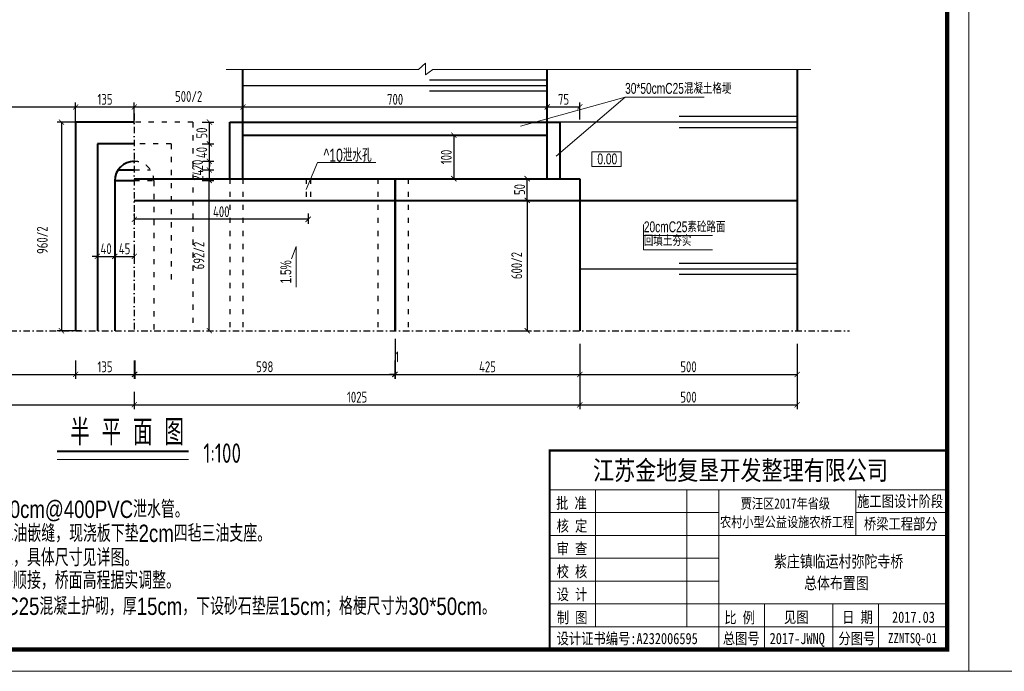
# Model space of a CAD drawing. Header units: inches. Extents: x 112594 to 193184, y 44995 to 116598.
# Tile 3 of 153: x 115497 to 117763, y 44995 to 46495. Entities that reach past the tile are written whole.
import ezdxf
from ezdxf.enums import TextEntityAlignment as Align

# ---------------------------------------------------------------- set-up
doc = ezdxf.new("R2010")
doc.units = ezdxf.units.IN
doc.header["$MEASUREMENT"] = 0
doc.linetypes.add('ACAD_ISO03W100', pattern=[30, 12, -18])
doc.linetypes.add('DASHDOTX2', pattern=[2, 1, -0.5, 0, -0.5])
doc.layers.get('0').update_dxf_attribs({"lineweight": 15})
for name, color, linetype in [('1', 7, 'Continuous'), ('轴线', 3, 'DASHDOTX2'), ('配筋2', 2, 'Continuous')]:
    doc.layers.add(name, color=color, linetype=linetype)
for name, color, linetype, lineweight in [('BM1', 7, 'Continuous', 15), ('原石', 6, 'Continuous', 40), ('文字', 7, 'Continuous', 20), ('虚线', 2, 'ACAD_ISO03W100', 25), ('轮廓线', 1, 'Continuous', 40)]:
    doc.layers.add(name, color=color, linetype=linetype, lineweight=lineweight)
doc.styles.add('hz-e', font='hztxt_e.shx', dxfattribs={"width": 0.75, "bigfont": 'hztxt.shx'})
doc.styles.add('HZTXT', font='tssdeng.shx', dxfattribs={"width": 0.75, "bigfont": 'hztxt.shx'})
doc.styles.get("Standard").update_dxf_attribs({"font": 'hztxt_e.shx', "width": 0.7, "bigfont": 'hztxt.shx'})
doc.styles.add('图框', font='SIMFANG.TTF', dxfattribs={"width": 0.8, "height": 4})
doc.dimstyles.new('3', dxfattribs={"dimtxt": 25, "dimasz": 12, "dimexe": 10, "dimexo": 30, "dimgap": 5, "dimtad": 1, "dimdec": 0, "dimzin": 0, "dimdsep": 46, "dimtxsty": 'HZTXT', "dimblk": 'ARCHTICK', "dimcen": 0, "dimclrt": 7, "dimazin": 2, "dimtfac": 1, "dimtdec": 0, "dimtix": 1, "dimtmove": 2, "dimatfit": 3, "dimfxl": 250, "dimtolj": 1, "dimtzin": 0, "dimarcsym": 0})

# ---------------------------------------------------------------- blocks, each defined once
blk = doc.blocks.new('_ArchTick')
at = {"color": 0, "linetype": 'ByBlock', "const_width": 0.15}
blk.add_lwpolyline([(-0.5, -0.5), (0.5, 0.5)], dxfattribs=at)
blk = doc.blocks.new('*D2217')
at = {"color": 0, "lineweight": -2}
for p, q in [((115761.2, 46265.3), (115761.2, 46304.6)), ((116011.2, 46265.3), (116011.2, 46304.6)), ((115761.2, 46294.6), (116011.2, 46294.6))]:
    blk.add_line(p, q, dxfattribs=at)
at = {"color": 0, "lineweight": -2, "xscale": 12, "yscale": 12, "zscale": 12, "rotation": 180}
blk.add_blockref('_ArchTick', (115761.2, 46294.6), dxfattribs=at)
at = {"color": 0, "lineweight": -2, "xscale": 12, "yscale": 12, "zscale": 12}
blk.add_blockref('_ArchTick', (116011.2, 46294.6), dxfattribs=at)
at = {"color": 7, "insert": (115886.2, 46318.6), "char_height": 25, "attachment_point": 5, "style": 'HZTXT'}
blk.add_mtext('\\A1;500/2', dxfattribs=at)
blk = doc.blocks.new('*D2218')
at = {"color": 0, "lineweight": -2}
for p, q in [((116011.2, 46265.3), (116011.2, 46304.6)), ((116711.2, 46265.3), (116711.2, 46304.6)), ((116011.2, 46294.6), (116711.2, 46294.6))]:
    blk.add_line(p, q, dxfattribs=at)
at = {"color": 0, "lineweight": -2, "xscale": 12, "yscale": 12, "zscale": 12, "rotation": 180}
blk.add_blockref('_ArchTick', (116011.2, 46294.6), dxfattribs=at)
at = {"color": 0, "lineweight": -2, "xscale": 12, "yscale": 12, "zscale": 12}
blk.add_blockref('_ArchTick', (116711.2, 46294.6), dxfattribs=at)
at = {"color": 7, "insert": (116361.2, 46312.1), "char_height": 25, "attachment_point": 5, "style": 'HZTXT'}
blk.add_mtext('\\A1;700', dxfattribs=at)
blk = doc.blocks.new('*D2225')
at = {"color": 0, "lineweight": -2}
for p, q in [((116360.2, 45710.5), (116360.2, 45668.8)), ((116361.2, 45710.5), (116361.2, 45668.8)), ((116360.2, 45678.8), (116348.2, 45678.8)), ((116360.2, 45678.8), (116361.2, 45678.8)), ((116361.2, 45678.8), (116373.2, 45678.8))]:
    blk.add_line(p, q, dxfattribs=at)
at = {"color": 0, "lineweight": -2, "xscale": 12, "yscale": 12, "zscale": 12}
blk.add_blockref('_ArchTick', (116360.2, 45678.8), dxfattribs=at)
at = {"color": 0, "lineweight": -2, "xscale": 12, "yscale": 12, "zscale": 12, "rotation": 180}
blk.add_blockref('_ArchTick', (116361.2, 45678.8), dxfattribs=at)
at = {"color": 7, "insert": (116365.6, 45719.1), "char_height": 25, "attachment_point": 5, "style": 'HZTXT'}
blk.add_mtext('\\A1;1', dxfattribs=at)
blk = doc.blocks.new('*D2226')
at = {"color": 0, "lineweight": -2}
for p, q in [((116361.2, 45760.5), (116361.2, 45668.8)), ((116786.2, 45710.5), (116786.2, 45668.8)), ((116361.2, 45678.8), (116786.2, 45678.8))]:
    blk.add_line(p, q, dxfattribs=at)
at = {"color": 0, "lineweight": -2, "xscale": 12, "yscale": 12, "zscale": 12, "rotation": 180}
blk.add_blockref('_ArchTick', (116361.2, 45678.8), dxfattribs=at)
at = {"color": 0, "lineweight": -2, "xscale": 12, "yscale": 12, "zscale": 12}
blk.add_blockref('_ArchTick', (116786.2, 45678.8), dxfattribs=at)
at = {"color": 7, "insert": (116573.7, 45696.3), "char_height": 25, "attachment_point": 5, "style": 'HZTXT'}
blk.add_mtext('\\A1;425', dxfattribs=at)
blk = doc.blocks.new('*D2227')
at = {"color": 0, "lineweight": -2}
for p, q in [((114736.2, 45638.8), (114736.2, 45598.9)), ((115761.2, 45638.8), (115761.2, 45598.9)), ((114736.2, 45608.9), (115761.2, 45608.9))]:
    blk.add_line(p, q, dxfattribs=at)
at = {"color": 0, "lineweight": -2, "xscale": 12, "yscale": 12, "zscale": 12, "rotation": 180}
blk.add_blockref('_ArchTick', (114736.2, 45608.9), dxfattribs=at)
at = {"color": 0, "lineweight": -2, "xscale": 12, "yscale": 12, "zscale": 12}
blk.add_blockref('_ArchTick', (115761.2, 45608.9), dxfattribs=at)
at = {"color": 7, "insert": (115248.7, 45626.4), "char_height": 25, "attachment_point": 5, "style": 'HZTXT'}
blk.add_mtext('\\A1;1025', dxfattribs=at)
blk = doc.blocks.new('*D2228')
at = {"color": 0, "lineweight": -2}
for p, q in [((115761.2, 45638.8), (115761.2, 45598.9)), ((116786.2, 45638.8), (116786.2, 45598.9)), ((115761.2, 45608.9), (116786.2, 45608.9))]:
    blk.add_line(p, q, dxfattribs=at)
at = {"color": 0, "lineweight": -2, "xscale": 12, "yscale": 12, "zscale": 12, "rotation": 180}
blk.add_blockref('_ArchTick', (115761.2, 45608.9), dxfattribs=at)
at = {"color": 0, "lineweight": -2, "xscale": 12, "yscale": 12, "zscale": 12}
blk.add_blockref('_ArchTick', (116786.2, 45608.9), dxfattribs=at)
at = {"color": 7, "insert": (116273.7, 45626.4), "char_height": 25, "attachment_point": 5, "style": 'HZTXT'}
blk.add_mtext('\\A1;1025', dxfattribs=at)
blk = doc.blocks.new('*D2231')
at = {"color": 0, "lineweight": -2}
for p, q in [((116631.2, 46129.4), (116675.1, 46129.4)), ((116665.1, 46079.4), (116665.1, 46129.4)), ((116631.2, 46079.4), (116675.1, 46079.4))]:
    blk.add_line(p, q, dxfattribs=at)
at = {"color": 0, "lineweight": -2, "xscale": 12, "yscale": 12, "zscale": 12}
for p, rotation in [((116665.1, 46129.4), 90), ((116665.1, 46079.4), 270)]:
    blk.add_blockref('_ArchTick', p, dxfattribs=dict(at, rotation=rotation))
at = {"color": 7, "insert": (116647.6, 46104.4), "char_height": 25, "attachment_point": 5, "rotation": 90, "style": 'HZTXT'}
blk.add_mtext('\\A1;50', dxfattribs=at)
blk = doc.blocks.new('*D2235')
at = {"color": 0, "lineweight": -2}
for p, q in [((116631.2, 46079.4), (116675.1, 46079.4)), ((116665.1, 46079.4), (116665.1, 45779.4)), ((116631.2, 45779.4), (116675.1, 45779.4))]:
    blk.add_line(p, q, dxfattribs=at)
at = {"color": 0, "lineweight": -2, "xscale": 12, "yscale": 12, "zscale": 12}
for p, rotation in [((116665.1, 46079.4), 90), ((116665.1, 45779.4), 270)]:
    blk.add_blockref('_ArchTick', p, dxfattribs=dict(at, rotation=rotation))
at = {"color": 7, "insert": (116641, 45929.4), "char_height": 25, "attachment_point": 5, "rotation": 90, "style": 'HZTXT'}
blk.add_mtext('\\A1;600/2', dxfattribs=at)
blk = doc.blocks.new('*D2236')
at = {"color": 0, "lineweight": -2}
for p, q in [((116711.2, 46265.3), (116711.2, 46304.6)), ((116786.2, 46265.3), (116786.2, 46304.6)), ((116711.2, 46294.6), (116786.2, 46294.6))]:
    blk.add_line(p, q, dxfattribs=at)
at = {"color": 0, "lineweight": -2, "xscale": 12, "yscale": 12, "zscale": 12, "rotation": 180}
blk.add_blockref('_ArchTick', (116711.2, 46294.6), dxfattribs=at)
at = {"color": 0, "lineweight": -2, "xscale": 12, "yscale": 12, "zscale": 12}
blk.add_blockref('_ArchTick', (116786.2, 46294.6), dxfattribs=at)
at = {"color": 7, "insert": (116748.7, 46312.1), "char_height": 25, "attachment_point": 5, "style": 'HZTXT'}
blk.add_mtext('\\A1;75', dxfattribs=at)
blk = doc.blocks.new('*D2249')
at = {"color": 0, "lineweight": -2}
for p, q in [((115917.4, 46125.4), (115943.6, 46125.4)), ((115933.6, 45779.4), (115933.6, 46125.4)), ((115941, 45779.4), (115943.6, 45779.4))]:
    blk.add_line(p, q, dxfattribs=at)
at = {"color": 0, "lineweight": -2, "xscale": 12, "yscale": 12, "zscale": 12}
for p, rotation in [((115933.6, 46125.4), 90), ((115933.6, 45779.4), 270)]:
    blk.add_blockref('_ArchTick', p, dxfattribs=dict(at, rotation=rotation))
at = {"color": 7, "insert": (115909.6, 45952.4), "char_height": 25, "attachment_point": 5, "rotation": 90, "style": 'HZTXT'}
blk.add_mtext('\\A1;692/2', dxfattribs=at)
blk = doc.blocks.new('*D2250')
at = {"color": 0, "lineweight": -2}
for p, q in [((115652.9, 46259.4), (115583.5, 46259.4)), ((115593.5, 46259.4), (115593.5, 45779.4)), ((115638.1, 45779.4), (115583.5, 45779.4))]:
    blk.add_line(p, q, dxfattribs=at)
at = {"color": 0, "lineweight": -2, "xscale": 12, "yscale": 12, "zscale": 12}
for p, rotation in [((115593.5, 46259.4), 90), ((115593.5, 45779.4), 270)]:
    blk.add_blockref('_ArchTick', p, dxfattribs=dict(at, rotation=rotation))
at = {"color": 7, "insert": (115549.6, 45987.8), "char_height": 25, "attachment_point": 5, "rotation": 90, "style": 'HZTXT'}
blk.add_mtext('\\A1;960/2', dxfattribs=at)
blk = doc.blocks.new('*D2251')
at = {"color": 0, "lineweight": -2}
for p, q in [((115933.9, 46209.6), (115933.9, 46221.6)), ((115917.6, 46209.6), (115943.9, 46209.6)), ((115933.9, 46169.4), (115933.9, 46209.6)), ((115918.9, 46169.4), (115943.9, 46169.4)), ((115933.9, 46169.4), (115933.9, 46157.4))]:
    blk.add_line(p, q, dxfattribs=at)
at = {"color": 0, "lineweight": -2, "xscale": 12, "yscale": 12, "zscale": 12}
for p, rotation in [((115933.9, 46209.6), 270), ((115933.9, 46169.4), 90)]:
    blk.add_blockref('_ArchTick', p, dxfattribs=dict(at, rotation=rotation))
at = {"color": 7, "insert": (115916.4, 46189.5), "char_height": 25, "attachment_point": 5, "rotation": 90, "style": 'HZTXT'}
blk.add_mtext('\\A1;40', dxfattribs=at)
blk = doc.blocks.new('*D2252')
at = {"color": 0, "lineweight": -2}
for p, q in [((115916.2, 46149.4), (115943.8, 46149.4)), ((115933.8, 46125.4), (115933.8, 46149.4)), ((115917.4, 46125.4), (115943.8, 46125.4))]:
    blk.add_line(p, q, dxfattribs=at)
at = {"color": 0, "lineweight": -2, "xscale": 12, "yscale": 12, "zscale": 12}
for p, rotation in [((115933.8, 46149.4), 90), ((115933.8, 46125.4), 270)]:
    blk.add_blockref('_ArchTick', p, dxfattribs=dict(at, rotation=rotation))
at = {"color": 7, "insert": (115907.4, 46137.4), "char_height": 25, "attachment_point": 5, "rotation": 90, "style": 'HZTXT'}
blk.add_mtext('\\A1;24', dxfattribs=at)
blk = doc.blocks.new('*D2253')
at = {"color": 0, "lineweight": -2}
for p, q in [((115676.2, 45966), (115676.2, 45940.5)), ((115716.2, 45966), (115716.2, 45940.5)), ((115676.2, 45950.5), (115664.2, 45950.5)), ((115676.2, 45950.5), (115716.2, 45950.5)), ((115716.2, 45950.5), (115728.2, 45950.5))]:
    blk.add_line(p, q, dxfattribs=at)
at = {"color": 0, "lineweight": -2, "xscale": 12, "yscale": 12, "zscale": 12}
blk.add_blockref('_ArchTick', (115676.2, 45950.5), dxfattribs=at)
at = {"color": 0, "lineweight": -2, "xscale": 12, "yscale": 12, "zscale": 12, "rotation": 180}
blk.add_blockref('_ArchTick', (115716.2, 45950.5), dxfattribs=at)
at = {"color": 7, "insert": (115696.2, 45968), "char_height": 25, "attachment_point": 5, "style": 'HZTXT'}
blk.add_mtext('\\A1;40', dxfattribs=at)
blk = doc.blocks.new('*D2254')
at = {"color": 0, "lineweight": -2}
for p, q in [((115919.4, 46169.4), (115943.8, 46169.4)), ((115933.8, 46149.4), (115933.8, 46169.4)), ((115933.3, 46149.4), (115943.8, 46149.4))]:
    blk.add_line(p, q, dxfattribs=at)
at = {"color": 0, "lineweight": -2, "xscale": 12, "yscale": 12, "zscale": 12}
for p, rotation in [((115933.8, 46169.4), 90), ((115933.8, 46149.4), 270)]:
    blk.add_blockref('_ArchTick', p, dxfattribs=dict(at, rotation=rotation))
at = {"color": 7, "insert": (115906.5, 46161), "char_height": 25, "attachment_point": 5, "rotation": 90, "style": 'HZTXT'}
blk.add_mtext('\\A1;20', dxfattribs=at)
blk = doc.blocks.new('*D2255')
at = {"color": 0, "lineweight": -2}
for p, q in [((115716.2, 45966), (115716.2, 45940.5)), ((115761.2, 45966), (115761.2, 45940.5)), ((115716.2, 45950.5), (115761.2, 45950.5))]:
    blk.add_line(p, q, dxfattribs=at)
at = {"color": 0, "lineweight": -2, "xscale": 12, "yscale": 12, "zscale": 12, "rotation": 180}
blk.add_blockref('_ArchTick', (115716.2, 45950.5), dxfattribs=at)
at = {"color": 0, "lineweight": -2, "xscale": 12, "yscale": 12, "zscale": 12}
blk.add_blockref('_ArchTick', (115761.2, 45950.5), dxfattribs=at)
at = {"color": 7, "insert": (115738.7, 45968), "char_height": 25, "attachment_point": 5, "style": 'HZTXT'}
blk.add_mtext('\\A1;45', dxfattribs=at)
blk = doc.blocks.new('*D2256')
at = {"color": 0, "lineweight": -2}
for p, q in [((115761.2, 46049.4), (115761.2, 46025.8)), ((116161.2, 46035.8), (115761.2, 46035.8)), ((116161.2, 46049.4), (116161.2, 46025.8))]:
    blk.add_line(p, q, dxfattribs=at)
at = {"color": 0, "lineweight": -2, "xscale": 12, "yscale": 12, "zscale": 12, "rotation": 180}
blk.add_blockref('_ArchTick', (115761.2, 46035.8), dxfattribs=at)
at = {"color": 0, "lineweight": -2, "xscale": 12, "yscale": 12, "zscale": 12}
blk.add_blockref('_ArchTick', (116161.2, 46035.8), dxfattribs=at)
at = {"color": 7, "insert": (115961.2, 46053.3), "char_height": 25, "attachment_point": 5, "style": 'HZTXT'}
blk.add_mtext('\\A1;400', dxfattribs=at)
blk = doc.blocks.new('*D2258')
at = {"color": 0, "lineweight": -2}
for p, q in [((115762.2, 45710.5), (115762.2, 45668.8)), ((116360.2, 45710.5), (116360.2, 45668.8)), ((115762.2, 45678.8), (116360.2, 45678.8))]:
    blk.add_line(p, q, dxfattribs=at)
at = {"color": 0, "lineweight": -2, "xscale": 12, "yscale": 12, "zscale": 12, "rotation": 180}
blk.add_blockref('_ArchTick', (115762.2, 45678.8), dxfattribs=at)
at = {"color": 0, "lineweight": -2, "xscale": 12, "yscale": 12, "zscale": 12}
blk.add_blockref('_ArchTick', (116360.2, 45678.8), dxfattribs=at)
at = {"color": 7, "insert": (116061.2, 45696.3), "char_height": 25, "attachment_point": 5, "style": 'HZTXT'}
blk.add_mtext('\\A1;598', dxfattribs=at)
blk = doc.blocks.new('*D2259')
at = {"color": 0, "lineweight": -2}
for p, q in [((115281.2, 46265.3), (115281.2, 46304.6)), ((115626.2, 46256.8), (115626.2, 46304.6)), ((115281.2, 46294.6), (115626.2, 46294.6))]:
    blk.add_line(p, q, dxfattribs=at)
at = {"color": 0, "lineweight": -2, "xscale": 12, "yscale": 12, "zscale": 12, "rotation": 180}
blk.add_blockref('_ArchTick', (115281.2, 46294.6), dxfattribs=at)
at = {"color": 0, "lineweight": -2, "xscale": 12, "yscale": 12, "zscale": 12}
blk.add_blockref('_ArchTick', (115626.2, 46294.6), dxfattribs=at)
at = {"color": 7, "insert": (115453.7, 46312.1), "char_height": 25, "attachment_point": 5, "style": 'HZTXT'}
blk.add_mtext('\\A1;345', dxfattribs=at)
blk = doc.blocks.new('*D2260')
at = {"color": 0, "lineweight": -2}
for p, q in [((115626.2, 46255.3), (115626.2, 46304.6)), ((115761.2, 46255.3), (115761.2, 46304.6)), ((115626.2, 46294.6), (115761.2, 46294.6))]:
    blk.add_line(p, q, dxfattribs=at)
at = {"color": 0, "lineweight": -2, "xscale": 12, "yscale": 12, "zscale": 12, "rotation": 180}
blk.add_blockref('_ArchTick', (115626.2, 46294.6), dxfattribs=at)
at = {"color": 0, "lineweight": -2, "xscale": 12, "yscale": 12, "zscale": 12}
blk.add_blockref('_ArchTick', (115761.2, 46294.6), dxfattribs=at)
at = {"color": 7, "insert": (115693.7, 46312.1), "char_height": 25, "attachment_point": 5, "style": 'HZTXT'}
blk.add_mtext('\\A1;135', dxfattribs=at)
blk = doc.blocks.new('*D2261')
at = {"color": 0, "lineweight": -2}
for p, q in [((115626.2, 45710.5), (115626.2, 45668.8)), ((115761.2, 45710.5), (115761.2, 45668.8)), ((115626.2, 45678.8), (115761.2, 45678.8))]:
    blk.add_line(p, q, dxfattribs=at)
at = {"color": 0, "lineweight": -2, "xscale": 12, "yscale": 12, "zscale": 12, "rotation": 180}
blk.add_blockref('_ArchTick', (115626.2, 45678.8), dxfattribs=at)
at = {"color": 0, "lineweight": -2, "xscale": 12, "yscale": 12, "zscale": 12}
blk.add_blockref('_ArchTick', (115761.2, 45678.8), dxfattribs=at)
at = {"color": 7, "insert": (115693.7, 45696.3), "char_height": 25, "attachment_point": 5, "style": 'HZTXT'}
blk.add_mtext('\\A1;135', dxfattribs=at)
blk = doc.blocks.new('*D2262')
at = {"color": 0, "lineweight": -2}
for p, q in [((115281.2, 45710.5), (115281.2, 45668.8)), ((115626.2, 45710.5), (115626.2, 45668.8)), ((115281.2, 45678.8), (115626.2, 45678.8))]:
    blk.add_line(p, q, dxfattribs=at)
at = {"color": 0, "lineweight": -2, "xscale": 12, "yscale": 12, "zscale": 12, "rotation": 180}
blk.add_blockref('_ArchTick', (115281.2, 45678.8), dxfattribs=at)
at = {"color": 0, "lineweight": -2, "xscale": 12, "yscale": 12, "zscale": 12}
blk.add_blockref('_ArchTick', (115626.2, 45678.8), dxfattribs=at)
at = {"color": 7, "insert": (115453.7, 45696.3), "char_height": 25, "attachment_point": 5, "style": 'HZTXT'}
blk.add_mtext('\\A1;345', dxfattribs=at)
blk = doc.blocks.new('*D2268')
at = {"color": 0, "lineweight": -2}
for p, q in [((115917.6, 46259.6), (115943.9, 46259.6)), ((115933.9, 46209.4), (115933.9, 46259.6)), ((115918.9, 46209.4), (115943.9, 46209.4))]:
    blk.add_line(p, q, dxfattribs=at)
at = {"color": 0, "lineweight": -2, "xscale": 12, "yscale": 12, "zscale": 12}
for p, rotation in [((115933.9, 46259.6), 90), ((115933.9, 46209.4), 270)]:
    blk.add_blockref('_ArchTick', p, dxfattribs=dict(at, rotation=rotation))
at = {"color": 7, "insert": (115916.4, 46234.5), "char_height": 25, "attachment_point": 5, "rotation": 90, "style": 'HZTXT'}
blk.add_mtext('\\A1;50', dxfattribs=at)
blk = doc.blocks.new('*D2338')
at = {"color": 0, "lineweight": -2}
for p, q in [((116496.3, 46229.4), (116486.3, 46229.4)), ((116496.3, 46229.4), (116496.3, 46129.4)), ((116496.3, 46129.4), (116506.3, 46129.4))]:
    blk.add_line(p, q, dxfattribs=at)
at = {"color": 0, "lineweight": -2, "xscale": 12, "yscale": 12, "zscale": 12}
for p, rotation in [((116496.3, 46229.4), 90), ((116496.3, 46129.4), 270)]:
    blk.add_blockref('_ArchTick', p, dxfattribs=dict(at, rotation=rotation))
at = {"color": 7, "insert": (116478.8, 46179.4), "char_height": 25, "attachment_point": 5, "rotation": 90, "style": 'HZTXT'}
blk.add_mtext('\\A1;100', dxfattribs=at)
blk = doc.blocks.new('*D2356')
at = {"color": 0, "lineweight": -2}
for p, q in [((116786.2, 45749.4), (116786.2, 45668.8)), ((117286.2, 45749.4), (117286.2, 45668.8)), ((116786.2, 45678.8), (117286.2, 45678.8))]:
    blk.add_line(p, q, dxfattribs=at)
at = {"color": 0, "lineweight": -2, "xscale": 12, "yscale": 12, "zscale": 12, "rotation": 180}
blk.add_blockref('_ArchTick', (116786.2, 45678.8), dxfattribs=at)
at = {"color": 0, "lineweight": -2, "xscale": 12, "yscale": 12, "zscale": 12}
blk.add_blockref('_ArchTick', (117286.2, 45678.8), dxfattribs=at)
at = {"color": 7, "insert": (117036.2, 45696.3), "char_height": 25, "attachment_point": 5, "style": 'HZTXT'}
blk.add_mtext('\\A1;500', dxfattribs=at)
blk = doc.blocks.new('*D2357')
at = {"color": 0, "lineweight": -2}
for p, q in [((116786.2, 45679.5), (116786.2, 45598.9)), ((117286.2, 45679.5), (117286.2, 45598.9)), ((116786.2, 45608.9), (117286.2, 45608.9))]:
    blk.add_line(p, q, dxfattribs=at)
at = {"color": 0, "lineweight": -2, "xscale": 12, "yscale": 12, "zscale": 12, "rotation": 180}
blk.add_blockref('_ArchTick', (116786.2, 45608.9), dxfattribs=at)
at = {"color": 0, "lineweight": -2, "xscale": 12, "yscale": 12, "zscale": 12}
blk.add_blockref('_ArchTick', (117286.2, 45608.9), dxfattribs=at)
at = {"color": 7, "insert": (117036.2, 45626.4), "char_height": 25, "attachment_point": 5, "style": 'HZTXT'}
blk.add_mtext('\\A1;500', dxfattribs=at)

msp = doc.modelspace()

# ---------------------------------------------------------------- linework, layer by layer
for p, q in [((116415.06688, 46380.62946), (116431.39591, 46395.59156)), ((116431.39591, 46395.59156), (116431.39591, 46368.22321)), ((115972.44446, 46380.62946), (116415.06688, 46380.62946)), ((116431.39591, 46368.22321), (116447.76338, 46380.62946)), ((116447.76338, 46380.62946), (117317.59963, 46380.62946)), ((116649.49209, 46250.41433), (116890.57018, 46317.17858)), ((116890.57018, 46317.17858), (116731.62364, 46181.17181)), ((117072.24601, 46317.17858), (116890.57018, 46317.17858)), ((116156.7041, 46104.37254), (116182.63052, 46166.39876)), ((116182.63052, 46166.39876), (116316.62437, 46166.39876)), ((116932.94039, 45998.63447), (117091.57545, 45998.63447)), ((116133.30004, 45973.30558), (116122.636, 45944.61619)), ((116133.30004, 45973.30558), (116133.30004, 45879.60166)), ((116932.94039, 45965.64888), (117091.57545, 45965.64888)), ((121924.19669, 44995.27013), (113438.54004, 44995.27013))]:
    msp.add_line(p, q)
at = {"lineweight": -3}
for p, q in [((116711.16797, 46356.52325), (116440.09443, 46356.52325)), ((116711.16797, 46343.48161), (116011.16797, 46343.48161)), ((116711.16797, 46331.0615), (116440.09443, 46331.0615)), ((117286.16797, 46259.17153), (116711.16797, 46259.17153)), ((117286.16797, 46272.21317), (117015.09443, 46272.21317)), ((117286.16797, 46246.75143), (117015.09443, 46246.75143)), ((117286.16797, 45920.90047), (116786.16797, 45920.90047)), ((117286.16797, 45933.94211), (117015.09443, 45933.94211)), ((117286.16797, 45908.48036), (117015.09443, 45908.48036))]:
    msp.add_line(p, q, dxfattribs=at)
at = {"ltscale": 2}
msp.add_line((115583.49801, 45483.13162), (115885.89875, 45483.13162), dxfattribs=at)
msp.add_lwpolyline([(116814.0575, 46191.02978), (116880.93766, 46191.02978), (116880.93766, 46157.37904), (116814.0575, 46157.37904)], close=True)
msp.add_lwpolyline([(116932.94039, 45965.64888), (116932.94039, 46024.07852), (116932.94039, 46024.07852)])
at = {"layer": 'BM1', "linetype": 'Continuous'}
msp.add_line((117681.36837, 47995.57319), (117681.36837, 44995.27013), dxfattribs=at)
msp.add_line((117681.36837, 47995.57319), (117681.36837, 44995.27013), dxfattribs=at)
msp.add_line((117681.36837, 47995.57319), (117681.36837, 44995.27013), dxfattribs=at)
msp.add_line((117681.36837, 47995.57319), (117681.36837, 44995.27013), dxfattribs=at)
at = {"layer": 'BM1', "color": 0, "linetype": 'Continuous'}
for p, q in [((117681.36836, 47965.2671), (117681.36836, 44995.27013)), ((117681.36836, 47965.2671), (117681.36836, 44995.27013)), ((117681.36836, 47965.2671), (117681.36836, 44995.27013)), ((117681.36837, 47965.2671), (117681.36837, 44995.27013)), ((117681.36837, 47965.2671), (117681.36837, 44995.27013)), ((116716.72887, 45503.33827), (117631.37347, 45503.33827)), ((116716.72887, 45503.33827), (116716.72887, 45045.26503)), ((116716.72887, 45045.26503), (116716.72887, 45503.33827)), ((116716.72887, 45413.2255), (117631.37347, 45413.2255)), ((116821.86043, 45097.83081), (116821.86043, 45413.2255)), ((117032.12356, 45413.2255), (117032.12356, 45097.83081)), ((117105.71565, 45413.2255), (117105.71565, 45045.26503)), ((117421.11034, 45308.09393), (117421.11034, 45413.2255)), ((116716.72887, 45360.65972), (117105.71565, 45360.65972)), ((117421.11034, 45360.65972), (117631.37347, 45360.65972)), ((116716.72887, 45308.09393), (117631.37347, 45308.09393)), ((116716.72887, 45255.52815), (117105.71565, 45255.52815)), ((116716.72887, 45202.96237), (117105.71565, 45202.96237)), ((116716.72887, 45150.39659), (117631.37347, 45150.39659)), ((117210.84722, 45150.39659), (117210.84722, 45045.26503)), ((117368.54456, 45150.39659), (117368.54456, 45045.26503)), ((117473.67612, 45150.39659), (117473.67612, 45097.83081)), ((117473.67612, 45045.26503), (117473.67612, 45150.39659)), ((116716.72887, 45097.83081), (117631.37347, 45097.83081))]:
    msp.add_line(p, q, dxfattribs=at)
at = {"layer": 'BM1', "color": 0, "linetype": 'Continuous', "const_width": 9.99898}
msp.add_lwpolyline([(113606.38414, 45045.26503), (113606.38414, 47915.2722), (117631.37347, 47915.2722), (117631.37347, 45045.26503)], close=True, dxfattribs=at)
at = {"layer": 'BM1', "color": 0, "linetype": 'Continuous', "const_width": 5.25658}
msp.add_lwpolyline([(117631.37347, 45503.33827), (116716.72887, 45503.33827), (116716.72887, 45045.26503)], dxfattribs=at)
at = {"layer": '原石'}
for p, q in [((115981.16797, 46259.37254), (116741.16797, 46259.37254)), ((116011.16797, 46229.37254), (116711.16797, 46229.37254)), ((115761.16797, 46129.37254), (116160.16797, 46129.37254)), ((116161.16797, 46129.37254), (116786.16797, 46129.37254)), ((115761.16797, 46079.37254), (116360.16797, 46079.37254)), ((116361.16797, 46079.37254), (116786.16797, 46079.37254))]:
    msp.add_line(p, q, dxfattribs=at)
at = {"layer": '虚线'}
for p, q in [((115896.16732, 46259.37254), (115761.16797, 46259.37254)), ((115896.16732, 46259.37254), (115896.16732, 45779.37254)), ((115846.16732, 46209.37254), (115761.16797, 46209.37254)), ((115846.16732, 46209.37254), (115846.16732, 45879.37254)), ((115761.16797, 46149.37254), (115798.58389, 46149.37254)), ((115761.16797, 46125.37254), (115806.16732, 46125.37254)), ((115806.16732, 46124.37254), (115806.16732, 45779.37254)), ((115981.16797, 46129.37254), (115981.16797, 45779.37254)), ((116011.16797, 46129.37254), (116011.16797, 45779.37254)), ((116156.16797, 46129.37254), (116156.16797, 46079.37254)), ((116166.16797, 46129.37254), (116166.16797, 46079.37254)), ((116321.16797, 46129.37254), (116321.16797, 45779.37254)), ((116391.16797, 46129.37254), (116391.16797, 45779.37254))]:
    msp.add_line(p, q, dxfattribs=at)
msp.add_arc((115761.16732, 46124.37254), 45, 0, 89.99917518, dxfattribs=at)
at = {"layer": '轮廓线'}
for p, q in [((116011.16797, 46129.37254), (116011.16797, 46380.62946)), ((116711.16797, 46129.37254), (116711.16797, 46380.62946)), ((117286.16797, 46380.62946), (117286.16797, 45779.37254)), ((115981.16797, 46129.37254), (115981.16797, 46259.37254)), ((116741.16797, 46129.37254), (116741.16797, 46259.37254)), ((116360.16797, 46129.37254), (116360.16797, 45779.37254)), ((116361.16797, 46129.37254), (116361.16797, 45779.37254)), ((116786.16797, 46129.37254), (116786.16797, 46079.37254)), ((116786.16797, 46079.37254), (117286.16797, 46079.37254)), ((116786.16797, 46079.37254), (116786.16797, 45779.37254))]:
    msp.add_line(p, q, dxfattribs=at)
at = {"layer": '轮廓线', "ltscale": 2}
for p, q in [((115761.16732, 46259.37254), (115626.16732, 46259.37254)), ((115626.16732, 46259.37254), (115626.16732, 45779.37254)), ((115761.16732, 46209.37254), (115676.16732, 46209.37254)), ((115676.16732, 46209.37254), (115676.16732, 45779.37254)), ((115723.75075, 46149.37254), (115761.16732, 46149.37254)), ((115716.16732, 46125.37254), (115761.16732, 46125.37254)), ((115716.16732, 46124.37254), (115716.16732, 45779.37254)), ((115583.49801, 45502.40369), (115885.89875, 45502.40369))]:
    msp.add_line(p, q, dxfattribs=at)
at = {"layer": '轮廓线'}
msp.add_arc((115761.16732, 46124.37254), 45, 90, 180, dxfattribs=at)
at = {"layer": '轴线', "ltscale": 15}
for p, q in [((115761.16797, 46279.08613), (115761.16797, 45779.37254)), ((114542.8883, 45779.37254), (117406.85999, 45779.37254))]:
    msp.add_line(p, q, dxfattribs=at)

# ---------------------------------------------------------------- texts
at = {"width": 0.7}
for s, p in [('30*50cmC25混凝土格埂', (116890.30642, 46324.77681)), ('0.00', (116826.61743, 46162.39318))]:
    msp.add_text(s, height=25, dxfattribs=at).set_placement(p)
for s, p in [('20cmC25素砼路面', (116933.44039, 45998.63447)), ('回填土夯实', (116933.44039, 45966.87753))]:
    msp.add_text(s, height=25, dxfattribs=at).set_placement(p, align=Align.BOTTOM_LEFT)
at = {"style": 'hz-e', "width": 0.8}
for s, p in [('6、桥面两侧设置%%c10cm@400PVC泄水管。', (115169.74568, 45348.29315)), ('7、伸缩缝采用三毡二油嵌缝，现浇板下垫2cm四毡三油支座。', (115171.27681, 45292.94236)), ('8、本桥采用防撞护栏，具体尺寸见详图。', (115170.39052, 45237.1039)), ('9、该桥应与两端道路顺接，桥面高程据实调整。', (115170.39052, 45184.68118)), ('10、桥台内、外采用C25混凝土护砌，厚15cm，下设砂石垫层15cm；格梗尺寸为30*50cm。', (115160.63261, 45125.02012))]:
    msp.add_text(s, height=40, dxfattribs=at).set_placement(p)
at = {"lineweight": -3, "insert": (116097.32378, 45888.09928), "char_height": 25, "width": 295.38, "attachment_point": 1, "rotation": 90}
msp.add_mtext('1.5%', dxfattribs=at)
at = {"layer": '1', "color": 7, "linetype": 'Continuous', "style": '图框', "width": 0.8}
for s, height, p in [('江苏金地复垦开发整理有限公司 ', 44.4121037, (116816.53644, 45435.82529)), ('批 准', 25.907061, (116731.44833, 45369.55815)), ('贾汪区2017年省级', 23.551873, (117156.42866, 45369.89248)), ('农村小型公益设施农桥工程', 23.5518732, (117108.70612, 45327.28463)), ('核 定', 25.907061, (116732.77116, 45317.26428)), ('审 查', 25.907061, (116732.77116, 45264.6985)), ('校 核', 25.907061, (116732.77116, 45212.13271)), ('设 计', 25.907061, (116732.77116, 45159.56693)), ('制 图', 25.907061, (116733.11213, 45106.27357)), ('比 例', 25.907061, (117118.53246, 45105.99568)), ('见图', 25.907061, (117255.85314, 45106.91788)), ('日 期', 25.907061, (117389.84362, 45106.91788)), ('2017.03', 25.907061, (117504.43494, 45106.91788)), ('设计证书编号:A232006595 ', 25.9070605, (116732.78777, 45057.7948)), ('总图号', 25.907061, (117115.12792, 45057.94822)), ('2017-JWNQ', 25.907061, (117222.87614, 45057.94822)), ('分图号', 25.907061, (117381.13422, 45057.94822))]:
    msp.add_text(s, height=height, dxfattribs=at).set_placement(p)
at = {"layer": '1', "color": 7, "linetype": 'Continuous', "char_height": 25.907061, "width": 215.1817481, "attachment_point": 5, "style": '图框'}
for s, insert in [('施工图设计阶段', (117523.1134, 45385.40892)), ('桥梁工程部分', (117524.63231, 45333.32044))]:
    msp.add_mtext(s, dxfattribs=dict(at, insert=insert))
at = {"layer": 'BM1', "color": 0, "linetype": 'Continuous', "style": '图框', "width": 0.8}
msp.add_text('ZZNTSQ-01', height=23, dxfattribs=at).set_placement((117495.23989, 45060.16972))
at = {"layer": '文字', "style": 'HZTXT', "width": 0.75}
for s, height, p in [(' 半 平 面 图', 60, (115586.2091, 45515.17458)), ('1:100', 45, (115919.99525, 45475.07368))]:
    msp.add_text(s, height=height, dxfattribs=at).set_placement(p)
at = {"layer": '文字', "linetype": 'Continuous', "style": '图框', "width": 0.8}
for s, p in [('紫庄镇临运村弥陀寺桥', (117232.73532, 45234.6555)), ('总体布置图', (117302.07022, 45184.64639))]:
    msp.add_text(s, height=27.27551, dxfattribs=at).set_placement(p)
at = {"layer": '配筋2', "width": 0.7}
msp.add_text('^ 10泄水孔', height=30, dxfattribs=at).set_placement((116196.56578, 46168.43364))

# ---------------------------------------------------------------- dimensions: what is measured, and where the dimension line sits
for base, p1, p2, picture, middle in [((115626.16732, 46294.55022), (115281.16797, 46235.33231), (115626.16732, 46226.82485), '*D2259', (115453.66764, 46312.05022)), ((115761.16732, 46294.55022), (115626.16732, 46225.33231), (115761.16732, 46225.33231), '*D2260', (115693.66732, 46312.05022)), ((116711.16797, 46294.55022), (116011.16797, 46235.33231), (116711.16797, 46235.33231), '*D2218', (116361.16797, 46312.05022)), ((116786.16797, 46294.55022), (116711.16797, 46235.33231), (116786.16797, 46235.33231), '*D2236', (116748.66797, 46312.05022)), ((115761.16797, 46035.81557), (116161.16797, 46079.37254), (115761.16797, 46079.37254), '*D2256', (115961.16797, 46053.31557)), ((115716.16732, 45950.54991), (115676.16732, 45995.97314), (115716.16732, 45995.97314), '*D2253', (115696.16732, 45968.04991)), ((115761.16732, 45950.54991), (115716.16732, 45995.97314), (115761.16732, 45995.97314), '*D2255', (115738.66732, 45968.04991)), ((116786.16797, 45678.77327), (116361.16797, 45790.46869), (116786.16797, 45740.46869), '*D2226', (116573.66797, 45696.27327)), ((117286.16797, 45678.77327), (116786.16797, 45779.37254), (117286.16797, 45779.37254), '*D2356', (117036.16797, 45696.27327)), ((115626.16797, 45678.77327), (115281.16797, 45740.46869), (115626.16797, 45740.46869), '*D2262', (115453.66797, 45696.27327)), ((115761.16732, 45678.77327), (115626.16732, 45740.46869), (115761.16732, 45740.46869), '*D2261', (115693.66732, 45696.27327)), ((116360.16797, 45678.77327), (115762.16797, 45740.46869), (116360.16797, 45740.46869), '*D2258', (116061.16797, 45696.27327)), ((117286.16797, 45608.86081), (116786.16797, 45709.46008), (117286.16797, 45709.46008), '*D2357', (117036.16797, 45626.36081)), ((115761.16797, 45608.86081), (114736.16797, 45668.77327), (115761.16797, 45668.77327), '*D2227', (115248.66797, 45626.36081)), ((116786.16797, 45608.86081), (115761.16797, 45668.77327), (116786.16797, 45668.77327), '*D2228', (116273.66797, 45626.36081))]:
    dim = msp.add_linear_dim(base=base, p1=p1, p2=p2, dimstyle='3')
    dim.commit()
    dim.dimension.update_dxf_attribs({"geometry": picture, "text_midpoint": middle})
dim = msp.add_linear_dim(base=(116011.16797, 46294.55022), p1=(115761.16797, 46235.33231), p2=(116011.16797, 46235.33231), text='<>/2', dimstyle='3', override={"dimlfac": 2})
dim.commit()
dim.dimension.update_dxf_attribs({"geometry": '*D2217', "text_midpoint": (115886.16797, 46318.59784)})
dim = msp.add_linear_dim(base=(115593.50504, 45779.37254), p1=(115682.88141, 46259.37254), p2=(115668.05548, 45779.37254), angle=90, text='<>/2', dimstyle='3', override={"dimlfac": 2})
dim.commit()
dim.dimension.update_dxf_attribs({"geometry": '*D2250', "text_midpoint": (115549.60412, 45987.79484), "dimtype": 160})
for base, p1, p2, picture, middle in [((115933.85138, 46259.63799), (115888.91342, 46209.37254), (115887.64449, 46259.63799), '*D2268', (115916.35138, 46234.50527)), ((115933.85138, 46209.63799), (115888.91342, 46169.37254), (115887.64449, 46209.63799), '*D2251', (115916.35138, 46189.50527)), ((116665.06479, 46129.37254), (116601.16797, 46079.37254), (116601.16797, 46129.37254), '*D2231', (116647.56479, 46104.37254))]:
    dim = msp.add_linear_dim(base=base, p1=p1, p2=p2, angle=90, dimstyle='3')
    dim.commit()
    dim.dimension.update_dxf_attribs({"geometry": picture, "text_midpoint": middle})
dim = msp.add_linear_dim(base=(116496.31955, 46129.37254), p1=(116496.31955, 46229.37254), p2=(116492.85412, 46129.37254), angle=90, dimstyle='3', override={"dimfxl": 40, "dimfxlon": 1})
dim.commit()
dim.dimension.update_dxf_attribs({"geometry": '*D2338', "text_midpoint": (116478.81955, 46179.37254)})
for base, p1, p2, picture, middle in [((115933.75807, 46169.37254), (115903.31012, 46149.37254), (115889.41831, 46169.37254), '*D2254', (115906.45414, 46161.03725)), ((115933.75807, 46149.37254), (115887.35953, 46125.37254), (115886.15365, 46149.37254), '*D2252', (115907.39934, 46137.37254))]:
    dim = msp.add_linear_dim(base=base, p1=p1, p2=p2, angle=90, dimstyle='3')
    dim.commit()
    dim.dimension.update_dxf_attribs({"geometry": picture, "text_midpoint": middle, "dimtype": 160})
for base, p1, p2, picture, middle in [((115933.62855, 46125.37254), (115910.97779, 45779.37254), (115887.35953, 46125.37254), '*D2249', (115909.58093, 45952.37254)), ((116665.06479, 45779.37254), (116601.16797, 46079.37254), (116601.16797, 45779.37254), '*D2235', (116641.01717, 45929.37254))]:
    dim = msp.add_linear_dim(base=base, p1=p1, p2=p2, angle=90, text='<>/2', dimstyle='3', override={"dimlfac": 2})
    dim.commit()
    dim.dimension.update_dxf_attribs({"geometry": picture, "text_midpoint": middle})
dim = msp.add_linear_dim(base=(116361.16797, 45678.77327), p1=(116360.16797, 45740.46869), p2=(116361.16797, 45740.46869), dimstyle='3')
dim.commit()
dim.dimension.update_dxf_attribs({"geometry": '*D2225', "text_midpoint": (116365.58439, 45719.12797), "dimtype": 160})

doc.saveas('drawing.dxf')
